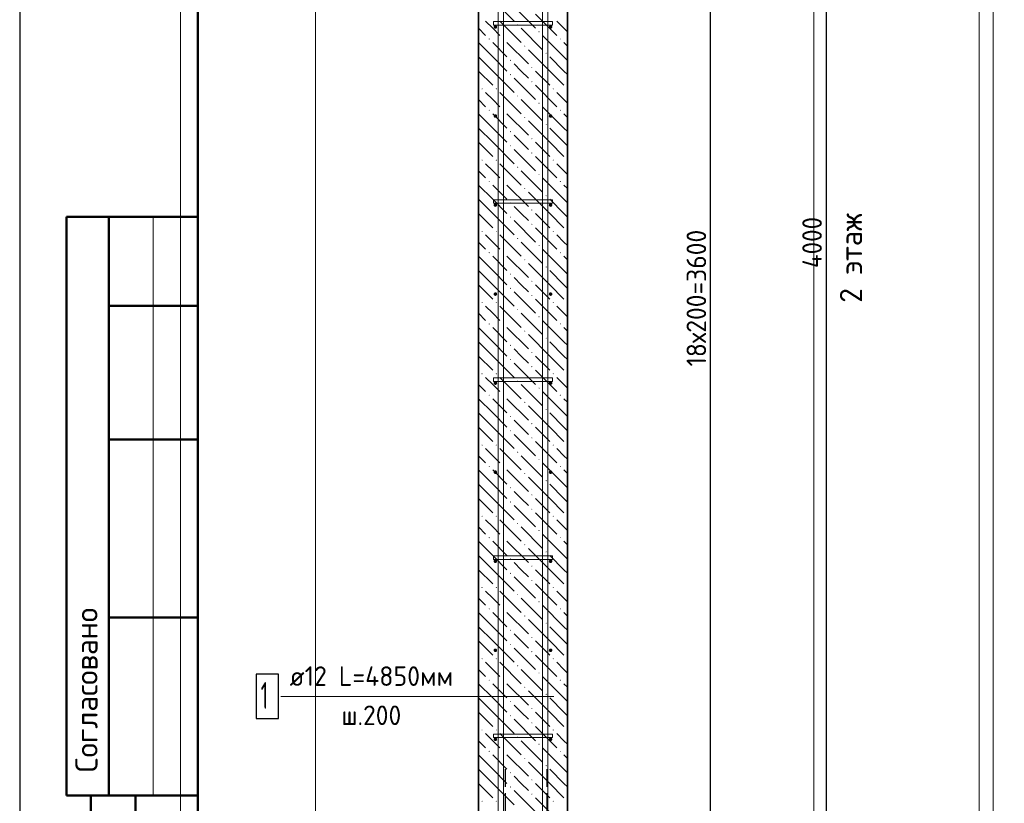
# Model space of a CAD drawing. Header units: millimetres. Extents: x 0 to 50400, y -12 to 35652.
# Tile 2 of 9: x 0 to 13277, y 10696 to 21256. Entities that reach past the tile are written whole.
import ezdxf

# ---------------------------------------------------------------- set-up
doc = ezdxf.new("R2010")
doc.units = ezdxf.units.MM
doc.linetypes.add('______2', pattern=[324, 240, -84])
for name, color, linetype, lineweight in [('Standard', 7, 'Continuous', 25), ('ЖБ Стена верхний уровень', 7, 'Continuous', 35), ('Заголовок чертежа', 7, 'Continuous', 25), ('Позиционная метка линия выноска', 7, 'Continuous', 13)]:
    doc.layers.add(name, color=color, linetype=linetype, lineweight=lineweight)
for name, color, linetype, true_color in [('Стена фоновая арматура У1', 7, '______2', 0xa0a0a0), ('Стена фоновая арматура Х1', 7, '______2', 0xa0a0a0), ('Стена фоновая затяжка С-обр.', 7, '______2', 0xa0a0a0)]:
    doc.layers.add(name, color=color, linetype=linetype, true_color=true_color)
doc.styles.add('ISOCPEUR', font='txt')

msp = doc.modelspace()

# ---------------------------------------------------------------- hatches: boundary and pattern name
at = {"layer": 'ЖБ Стена верхний уровень', "linetype": 'Continuous', "lineweight": 18, "transparency": 33554687}
for points in [[(6707, 21188), (6715, 21196), (6723, 21188), (6715, 21180)], [(6323, 20996), (6331, 21004), (6339, 20996), (6331, 20988)], [(6515, 20996), (6523, 21004), (6531, 20996), (6523, 20988)], [(6995, 21092), (7003, 21100), (7011, 21092), (7003, 21084)], [(7283, 20996), (7291, 21004), (7299, 20996), (7291, 20988)], [(6803, 20900), (6811, 20908), (6819, 20900), (6811, 20892)], [(6611, 20708), (6619, 20716), (6627, 20708), (6619, 20700)], [(7091, 20804), (7099, 20812), (7107, 20804), (7099, 20796)], [(6899, 20612), (6907, 20620), (6915, 20612), (6907, 20604)], [(6611, 20516), (6619, 20524), (6627, 20516), (6619, 20508)], [(6227, 20324), (6235, 20332), (6243, 20324), (6235, 20316)], [(6419, 20324), (6427, 20332), (6435, 20324), (6427, 20316)], [(6899, 20420), (6907, 20428), (6915, 20420), (6907, 20412)], [(7187, 20324), (7195, 20332), (7203, 20324), (7195, 20316)], [(7379, 20324), (7387, 20332), (7387, 20316)], [(6707, 20228), (6715, 20236), (6723, 20228), (6715, 20220)], [(6995, 20132), (7003, 20140), (7011, 20132), (7003, 20124)], [(6323, 20036), (6331, 20044), (6339, 20036), (6331, 20028)], [(6515, 20036), (6523, 20044), (6531, 20036), (6523, 20028)], [(6803, 19940), (6811, 19948), (6819, 19940), (6811, 19932)], [(7283, 20036), (7291, 20044), (7299, 20036), (7291, 20028)], [(7091, 19844), (7099, 19852), (7107, 19844), (7099, 19836)], [(6611, 19748), (6619, 19756), (6627, 19748), (6619, 19740)], [(6899, 19652), (6907, 19660), (6915, 19652), (6907, 19644)], [(6611, 19556), (6619, 19564), (6627, 19556), (6619, 19548)], [(6899, 19460), (6907, 19468), (6915, 19460), (6907, 19452)], [(6227, 19364), (6235, 19372), (6243, 19364), (6235, 19356)], [(6419, 19364), (6427, 19372), (6435, 19364), (6427, 19356)], [(6707, 19268), (6715, 19276), (6723, 19268), (6715, 19260)], [(7187, 19364), (7195, 19372), (7203, 19364), (7195, 19356)], [(7379, 19364), (7387, 19372), (7387, 19356)], [(6995, 19172), (7003, 19180), (7011, 19172), (7003, 19164)], [(6323, 19076), (6331, 19084), (6339, 19076), (6331, 19068)], [(6515, 19076), (6523, 19084), (6531, 19076), (6523, 19068)], [(6803, 18980), (6811, 18988), (6819, 18980), (6811, 18972)], [(7283, 19076), (7291, 19084), (7299, 19076), (7291, 19068)], [(7091, 18884), (7099, 18892), (7107, 18884), (7099, 18876)], [(6611, 18788), (6619, 18796), (6627, 18788), (6619, 18780)], [(6611, 18596), (6619, 18604), (6627, 18596), (6619, 18588)], [(6899, 18692), (6907, 18700), (6915, 18692), (6907, 18684)], [(6899, 18500), (6907, 18508), (6915, 18500), (6907, 18492)], [(6227, 18404), (6235, 18412), (6243, 18404), (6235, 18396)], [(6419, 18404), (6427, 18412), (6435, 18404), (6427, 18396)], [(7187, 18404), (7195, 18412), (7203, 18404), (7195, 18396)], [(7379, 18404), (7387, 18412), (7387, 18396)], [(6707, 18308), (6715, 18316), (6723, 18308), (6715, 18300)], [(6995, 18212), (7003, 18220), (7011, 18212), (7003, 18204)], [(6323, 18116), (6331, 18124), (6339, 18116), (6331, 18108)], [(6515, 18116), (6523, 18124), (6531, 18116), (6523, 18108)], [(7283, 18116), (7291, 18124), (7299, 18116), (7291, 18108)], [(6803, 18020), (6811, 18028), (6819, 18020), (6811, 18012)], [(7091, 17924), (7099, 17932), (7107, 17924), (7099, 17916)], [(6611, 17828), (6619, 17836), (6627, 17828), (6619, 17820)], [(6899, 17732), (6907, 17740), (6915, 17732), (6907, 17724)], [(6611, 17636), (6619, 17644), (6627, 17636), (6619, 17628)], [(6899, 17540), (6907, 17548), (6915, 17540), (6907, 17532)], [(6227, 17444), (6235, 17452), (6243, 17444), (6235, 17436)], [(6419, 17444), (6427, 17452), (6435, 17444), (6427, 17436)], [(7187, 17444), (7195, 17452), (7203, 17444), (7195, 17436)], [(7379, 17444), (7387, 17452), (7387, 17436)], [(6707, 17348), (6715, 17356), (6723, 17348), (6715, 17340)], [(6323, 17156), (6331, 17164), (6339, 17156), (6331, 17148)], [(6515, 17156), (6523, 17164), (6531, 17156), (6523, 17148)], [(6995, 17252), (7003, 17260), (7011, 17252), (7003, 17244)], [(7283, 17156), (7291, 17164), (7299, 17156), (7291, 17148)], [(6803, 17060), (6811, 17068), (6819, 17060), (6811, 17052)], [(6611, 16868), (6619, 16876), (6627, 16868), (6619, 16860)], [(7091, 16964), (7099, 16972), (7107, 16964), (7099, 16956)], [(6899, 16772), (6907, 16780), (6915, 16772), (6907, 16764)], [(6611, 16676), (6619, 16684), (6627, 16676), (6619, 16668)], [(6227, 16484), (6235, 16492), (6243, 16484), (6235, 16476)], [(6419, 16484), (6427, 16492), (6435, 16484), (6427, 16476)], [(6899, 16580), (6907, 16588), (6915, 16580), (6907, 16572)], [(7187, 16484), (7195, 16492), (7203, 16484), (7195, 16476)], [(7379, 16484), (7387, 16492), (7387, 16476)], [(6707, 16388), (6715, 16396), (6723, 16388), (6715, 16380)], [(6323, 16196), (6331, 16204), (6339, 16196), (6331, 16188)], [(6515, 16196), (6523, 16204), (6531, 16196), (6523, 16188)], [(6995, 16292), (7003, 16300), (7011, 16292), (7003, 16284)], [(7283, 16196), (7291, 16204), (7299, 16196), (7291, 16188)], [(6803, 16100), (6811, 16108), (6819, 16100), (6811, 16092)], [(7091, 16004), (7099, 16012), (7107, 16004), (7099, 15996)], [(6611, 15908), (6619, 15916), (6627, 15908), (6619, 15900)], [(6899, 15812), (6907, 15820), (6915, 15812), (6907, 15804)], [(6611, 15716), (6619, 15724), (6627, 15716), (6619, 15708)], [(6899, 15620), (6907, 15628), (6915, 15620), (6907, 15612)], [(6227, 15524), (6235, 15532), (6243, 15524), (6235, 15516)], [(6419, 15524), (6427, 15532), (6435, 15524), (6427, 15516)], [(6707, 15428), (6715, 15436), (6723, 15428), (6715, 15420)], [(7187, 15524), (7195, 15532), (7203, 15524), (7195, 15516)], [(7379, 15524), (7387, 15532), (7387, 15516)], [(6995, 15332), (7003, 15340), (7011, 15332), (7003, 15324)], [(6323, 15236), (6331, 15244), (6339, 15236), (6331, 15228)], [(6515, 15236), (6523, 15244), (6531, 15236), (6523, 15228)], [(6803, 15140), (6811, 15148), (6819, 15140), (6811, 15132)], [(7283, 15236), (7291, 15244), (7299, 15236), (7291, 15228)], [(7091, 15044), (7099, 15052), (7107, 15044), (7099, 15036)], [(6611, 14948), (6619, 14956), (6627, 14948), (6619, 14940)], [(6611, 14756), (6619, 14764), (6627, 14756), (6619, 14748)], [(6899, 14852), (6907, 14860), (6915, 14852), (6907, 14844)], [(6899, 14660), (6907, 14668), (6915, 14660), (6907, 14652)], [(6227, 14564), (6235, 14572), (6243, 14564), (6235, 14556)], [(6419, 14564), (6427, 14572), (6435, 14564), (6427, 14556)], [(6707, 14468), (6715, 14476), (6723, 14468), (6715, 14460)], [(7187, 14564), (7195, 14572), (7203, 14564), (7195, 14556)], [(7379, 14564), (7387, 14572), (7387, 14556)], [(6995, 14372), (7003, 14380), (7011, 14372), (7003, 14364)], [(6323, 14276), (6331, 14284), (6339, 14276), (6331, 14268)], [(6515, 14276), (6523, 14284), (6531, 14276), (6523, 14268)], [(7283, 14276), (7291, 14284), (7299, 14276), (7291, 14268)], [(6803, 14180), (6811, 14188), (6819, 14180), (6811, 14172)], [(7091, 14084), (7099, 14092), (7107, 14084), (7099, 14076)], [(6611, 13988), (6619, 13996), (6627, 13988), (6619, 13980)], [(6899, 13892), (6907, 13900), (6915, 13892), (6907, 13884)], [(6611, 13796), (6619, 13804), (6627, 13796), (6619, 13788)], [(6899, 13700), (6907, 13708), (6915, 13700), (6907, 13692)], [(6227, 13604), (6235, 13612), (6243, 13604), (6235, 13596)], [(6419, 13604), (6427, 13612), (6435, 13604), (6427, 13596)], [(7187, 13604), (7195, 13612), (7203, 13604), (7195, 13596)], [(7379, 13604), (7387, 13612), (7387, 13596)], [(6707, 13508), (6715, 13516), (6723, 13508), (6715, 13500)], [(6995, 13412), (7003, 13420), (7011, 13412), (7003, 13404)], [(6323, 13316), (6331, 13324), (6339, 13316), (6331, 13308)], [(6515, 13316), (6523, 13324), (6531, 13316), (6523, 13308)], [(7283, 13316), (7291, 13324), (7299, 13316), (7291, 13308)], [(6803, 13220), (6811, 13228), (6819, 13220), (6811, 13212)], [(6611, 13028), (6619, 13036), (6627, 13028), (6619, 13020)], [(7091, 13124), (7099, 13132), (7107, 13124), (7099, 13116)], [(6899, 12932), (6907, 12940), (6915, 12932), (6907, 12924)], [(6611, 12836), (6619, 12844), (6627, 12836), (6619, 12828)], [(6899, 12740), (6907, 12748), (6915, 12740), (6907, 12732)], [(6227, 12644), (6235, 12652), (6243, 12644), (6235, 12636)], [(6419, 12644), (6427, 12652), (6435, 12644), (6427, 12636)], [(7187, 12644), (7195, 12652), (7203, 12644), (7195, 12636)], [(7379, 12644), (7387, 12652), (7387, 12636)], [(6707, 12548), (6715, 12556), (6723, 12548), (6715, 12540)], [(6323, 12356), (6331, 12364), (6339, 12356), (6331, 12348)], [(6515, 12356), (6523, 12364), (6531, 12356), (6523, 12348)], [(6995, 12452), (7003, 12460), (7011, 12452), (7003, 12444)], [(7283, 12356), (7291, 12364), (7299, 12356), (7291, 12348)], [(6803, 12260), (6811, 12268), (6819, 12260), (6811, 12252)], [(7091, 12164), (7099, 12172), (7107, 12164), (7099, 12156)], [(6611, 12068), (6619, 12076), (6627, 12068), (6619, 12060)], [(6899, 11972), (6907, 11980), (6915, 11972), (6907, 11964)], [(6611, 11876), (6619, 11884), (6627, 11876), (6619, 11868)], [(6227, 11684), (6235, 11692), (6243, 11684), (6235, 11676)], [(6419, 11684), (6427, 11692), (6435, 11684), (6427, 11676)], [(6899, 11780), (6907, 11788), (6915, 11780), (6907, 11772)], [(7187, 11684), (7195, 11692), (7203, 11684), (7195, 11676)], [(7379, 11684), (7387, 11692), (7387, 11676)], [(6707, 11588), (6715, 11596), (6723, 11588), (6715, 11580)], [(6995, 11492), (7003, 11500), (7011, 11492), (7003, 11484)], [(6323, 11396), (6331, 11404), (6339, 11396), (6331, 11388)], [(6515, 11396), (6523, 11404), (6531, 11396), (6523, 11388)], [(6803, 11300), (6811, 11308), (6819, 11300), (6811, 11292)], [(7283, 11396), (7291, 11404), (7299, 11396), (7291, 11388)], [(7091, 11204), (7099, 11212), (7107, 11204), (7099, 11196)], [(6611, 11108), (6619, 11116), (6627, 11108), (6619, 11100)], [(6611, 10916), (6619, 10924), (6627, 10916), (6619, 10908)], [(6899, 11012), (6907, 11020), (6915, 11012), (6907, 11004)], [(6899, 10820), (6907, 10828), (6915, 10820), (6907, 10812)], [(6227, 10724), (6235, 10732), (6243, 10724), (6235, 10716)], [(6419, 10724), (6427, 10732), (6435, 10724), (6427, 10716)], [(7187, 10724), (7195, 10732), (7203, 10724), (7195, 10716)], [(7379, 10724), (7387, 10732), (7387, 10716)]]:
    msp.add_hatch(color=7, dxfattribs=at).paths.add_polyline_path(points, flags=16)
at = {"layer": 'Стена фоновая арматура У1', "linetype": 'Continuous', "lineweight": 13, "transparency": 33554687}
for points in [[(6439, 21158), (6437, 21168), (6432, 21175), (6424, 21181), (6415, 21182), (6406, 21181), (6398, 21175), (6393, 21168), (6391, 21158), (6393, 21149), (6398, 21141), (6406, 21136), (6415, 21134), (6424, 21136), (6432, 21141), (6437, 21149)], [(7183, 21158), (7181, 21168), (7176, 21175), (7168, 21181), (7159, 21182), (7150, 21181), (7142, 21175), (7137, 21168), (7135, 21158), (7137, 21149), (7142, 21141), (7150, 21136), (7159, 21134), (7168, 21136), (7176, 21141), (7181, 21149)], [(6439, 19958), (6437, 19968), (6432, 19975), (6424, 19981), (6415, 19982), (6406, 19981), (6398, 19975), (6393, 19968), (6391, 19958), (6393, 19949), (6398, 19941), (6406, 19936), (6415, 19934), (6424, 19936), (6432, 19941), (6437, 19949)], [(7183, 19958), (7181, 19968), (7176, 19975), (7168, 19981), (7159, 19982), (7150, 19981), (7142, 19975), (7137, 19968), (7135, 19958), (7137, 19949), (7142, 19941), (7150, 19936), (7159, 19934), (7168, 19936), (7176, 19941), (7181, 19949)], [(6439, 18758), (6437, 18768), (6432, 18775), (6424, 18781), (6415, 18782), (6406, 18781), (6398, 18775), (6393, 18768), (6391, 18758), (6393, 18749), (6398, 18741), (6406, 18736), (6415, 18734), (6424, 18736), (6432, 18741), (6437, 18749)], [(7183, 18758), (7181, 18768), (7176, 18775), (7168, 18781), (7159, 18782), (7150, 18781), (7142, 18775), (7137, 18768), (7135, 18758), (7137, 18749), (7142, 18741), (7150, 18736), (7159, 18734), (7168, 18736), (7176, 18741), (7181, 18749)], [(6439, 17558), (6437, 17568), (6432, 17575), (6424, 17581), (6415, 17582), (6406, 17581), (6398, 17575), (6393, 17568), (6391, 17558), (6393, 17549), (6398, 17541), (6406, 17536), (6415, 17534), (6424, 17536), (6432, 17541), (6437, 17549)], [(7183, 17558), (7181, 17568), (7176, 17575), (7168, 17581), (7159, 17582), (7150, 17581), (7142, 17575), (7137, 17568), (7135, 17558), (7137, 17549), (7142, 17541), (7150, 17536), (7159, 17534), (7168, 17536), (7176, 17541), (7181, 17549)], [(6439, 16358), (6437, 16368), (6432, 16375), (6424, 16381), (6415, 16382), (6406, 16381), (6398, 16375), (6393, 16368), (6391, 16358), (6393, 16349), (6398, 16341), (6406, 16336), (6415, 16334), (6424, 16336), (6432, 16341), (6437, 16349)], [(7183, 16358), (7181, 16368), (7176, 16375), (7168, 16381), (7159, 16382), (7150, 16381), (7142, 16375), (7137, 16368), (7135, 16358), (7137, 16349), (7142, 16341), (7150, 16336), (7159, 16334), (7168, 16336), (7176, 16341), (7181, 16349)], [(6439, 15158), (6437, 15168), (6432, 15175), (6424, 15181), (6415, 15182), (6406, 15181), (6398, 15175), (6393, 15168), (6391, 15158), (6393, 15149), (6398, 15141), (6406, 15136), (6415, 15134), (6424, 15136), (6432, 15141), (6437, 15149)], [(7183, 15158), (7181, 15168), (7176, 15175), (7168, 15181), (7159, 15182), (7150, 15181), (7142, 15175), (7137, 15168), (7135, 15158), (7137, 15149), (7142, 15141), (7150, 15136), (7159, 15134), (7168, 15136), (7176, 15141), (7181, 15149)], [(6439, 13958), (6437, 13968), (6432, 13975), (6424, 13981), (6415, 13982), (6406, 13981), (6398, 13975), (6393, 13968), (6391, 13958), (6393, 13949), (6398, 13941), (6406, 13936), (6415, 13934), (6424, 13936), (6432, 13941), (6437, 13949)], [(7183, 13958), (7181, 13968), (7176, 13975), (7168, 13981), (7159, 13982), (7150, 13981), (7142, 13975), (7137, 13968), (7135, 13958), (7137, 13949), (7142, 13941), (7150, 13936), (7159, 13934), (7168, 13936), (7176, 13941), (7181, 13949)], [(6439, 12758), (6437, 12768), (6432, 12775), (6424, 12781), (6415, 12782), (6406, 12781), (6398, 12775), (6393, 12768), (6391, 12758), (6393, 12749), (6398, 12741), (6406, 12736), (6415, 12734), (6424, 12736), (6432, 12741), (6437, 12749)], [(7183, 12758), (7181, 12768), (7176, 12775), (7168, 12781), (7159, 12782), (7150, 12781), (7142, 12775), (7137, 12768), (7135, 12758), (7137, 12749), (7142, 12741), (7150, 12736), (7159, 12734), (7168, 12736), (7176, 12741), (7181, 12749)], [(6439, 11558), (6437, 11568), (6432, 11575), (6424, 11581), (6415, 11582), (6406, 11581), (6398, 11575), (6393, 11568), (6391, 11558), (6393, 11549), (6398, 11541), (6406, 11536), (6415, 11534), (6424, 11536), (6432, 11541), (6437, 11549)], [(7183, 11558), (7181, 11568), (7176, 11575), (7168, 11581), (7159, 11582), (7150, 11581), (7142, 11575), (7137, 11568), (7135, 11558), (7137, 11549), (7142, 11541), (7150, 11536), (7159, 11534), (7168, 11536), (7176, 11541), (7181, 11549)]]:
    msp.add_hatch(color=7, dxfattribs=at).paths.add_polyline_path(points)

# ---------------------------------------------------------------- linework, layer by layer
at = {"layer": 'Standard', "color": 7, "linetype": 'Continuous', "lineweight": 13, "transparency": 33554687}
for p, q in [((2170, 35652), (2170, -12)), ((12940, -12), (12940, 35652)), ((13125, 35652), (13125, -12)), ((1800, 18600), (1800, 10800))]:
    msp.add_line(p, q, dxfattribs=at)
at = {"layer": 'Standard', "color": 7, "linetype": 'Continuous', "lineweight": 25, "transparency": 33554687}
msp.add_line((2400, 35040), (2400, 1270), dxfattribs=at)
at = {"layer": 'Standard', "color": 7, "linetype": 'Continuous', "lineweight": -3, "transparency": 33554687}
for p, q in [((10877, 30278), (10877, 6278)), ((9317, 6761), (9317, 28358))]:
    msp.add_line(p, q, dxfattribs=at)
at = {"layer": 'Standard', "color": 7, "linetype": 'Continuous', "lineweight": 50, "transparency": 33554687}
for p, q in [((7, 18600), (0, 18600)), ((2400, 18600), (632, 18600)), ((632, 18600), (632, 10800)), ((632, 18600), (632, 10800)), ((1200, 18600), (1200, 10800)), ((2400, 17400), (1200, 17400)), ((2400, 15600), (1200, 15600)), ((2400, 13200), (1200, 13200)), ((0, 10800), (7, 10800)), ((632, 10800), (2400, 10800)), ((960, 600), (960, 10800)), ((960, 600), (960, 10800)), ((1560, 600), (1560, 10800))]:
    msp.add_line(p, q, dxfattribs=at)
at = {"layer": 'Standard', "color": 7, "linetype": 'Continuous', "lineweight": 25, "transparency": 33554687}
msp.add_lwpolyline([(0, 0), (50400, 0), (50400, 35640), (0, 35640), (0, 0)], close=True, dxfattribs=at)
at = {"layer": 'Standard', "color": 7, "linetype": 'Continuous', "lineweight": 50, "transparency": 33554687}
msp.add_lwpolyline([(2400, 35040), (49800, 35040), (49800, 600), (2400, 600), (2400, 35040)], close=True, dxfattribs=at)
at = {"layer": 'Standard', "color": 254, "linetype": 'Continuous', "lineweight": 13, "true_color": 0xc4c4ff, "transparency": 33554687}
msp.add_lwpolyline([(3988, 3357), (10708, 3357), (10708, 33150), (3988, 33150), (3988, 3357)], dxfattribs=at)
at = {"layer": 'ЖБ Стена верхний уровень', "color": 7, "linetype": 'Continuous', "lineweight": 35, "transparency": 33554687}
for p, q in [((6187, 30278), (6187, 6278)), ((7387, 6278), (7387, 30278))]:
    msp.add_line(p, q, dxfattribs=at)
at = {"layer": 'ЖБ Стена верхний уровень', "color": 9, "linetype": 'Continuous', "lineweight": 18, "true_color": 0xc7c7c7, "transparency": 33554687}
for p, q in [((6379, 21524), (6667, 21236)), ((6667, 21428), (6955, 21140)), ((6955, 21332), (7243, 21044)), ((6187, 21140), (6283, 21044)), ((6379, 21140), (6283, 21236)), ((6475, 21044), (6379, 21140)), ((6475, 21236), (6763, 20948)), ((6763, 21140), (7051, 20852)), ((7339, 21140), (7243, 21236)), ((7387, 21092), (7339, 21140)), ((7339, 20756), (7051, 21044)), ((6379, 20756), (6187, 20948)), ((6379, 20948), (6571, 20756)), ((6571, 20948), (6859, 20660)), ((7147, 20564), (6859, 20852)), ((7339, 20948), (7387, 20900)), ((6187, 20756), (6379, 20564)), ((6379, 20756), (6571, 20564)), ((7147, 20756), (7339, 20564)), ((7339, 20756), (7387, 20708)), ((6763, 20564), (6667, 20660)), ((6187, 20564), (6187, 20564)), ((6187, 20564), (6379, 20372)), ((6379, 20564), (6667, 20276)), ((6667, 20468), (6955, 20180)), ((6859, 20468), (6763, 20564)), ((6955, 20564), (7147, 20372)), ((7147, 20564), (7339, 20372)), ((7339, 20564), (7387, 20516)), ((6187, 20372), (6187, 20372)), ((6955, 20372), (7243, 20084)), ((6379, 20180), (6283, 20276)), ((6475, 20276), (6763, 19988)), ((7339, 20180), (7243, 20276)), ((6187, 20180), (6283, 20084)), ((6475, 20084), (6379, 20180)), ((6763, 20180), (7051, 19892)), ((7339, 19796), (7051, 20084)), ((7387, 20132), (7339, 20180)), ((6379, 19796), (6187, 19988)), ((6379, 19988), (6571, 19796)), ((6571, 19988), (6859, 19700)), ((7339, 19988), (7387, 19940)), ((6187, 19796), (6379, 19604)), ((6379, 19796), (6571, 19604)), ((7147, 19604), (6859, 19892)), ((7147, 19796), (7339, 19604)), ((7339, 19796), (7387, 19748)), ((6763, 19604), (6667, 19700)), ((6187, 19604), (6187, 19604)), ((6187, 19604), (6379, 19412)), ((6379, 19604), (6667, 19316)), ((6859, 19508), (6763, 19604)), ((6955, 19604), (7147, 19412)), ((7147, 19604), (7339, 19412)), ((7339, 19604), (7387, 19556)), ((6187, 19412), (6187, 19412)), ((6667, 19508), (6955, 19220)), ((6955, 19412), (7243, 19124)), ((6379, 19220), (6283, 19316)), ((6475, 19316), (6763, 19028)), ((7339, 19220), (7243, 19316)), ((6187, 19220), (6283, 19124)), ((6475, 19124), (6379, 19220)), ((6763, 19220), (7051, 18932)), ((7339, 18836), (7051, 19124)), ((7387, 19172), (7339, 19220)), ((6379, 18836), (6187, 19028)), ((6379, 19028), (6571, 18836)), ((6571, 19028), (6859, 18740)), ((7339, 19028), (7387, 18980)), ((7147, 18644), (6859, 18932)), ((6187, 18836), (6379, 18644)), ((6379, 18836), (6571, 18644)), ((6763, 18644), (6667, 18740)), ((7147, 18836), (7339, 18644)), ((7339, 18836), (7387, 18788)), ((6187, 18644), (6187, 18644)), ((6187, 18644), (6379, 18452)), ((6379, 18644), (6667, 18356)), ((6859, 18548), (6763, 18644)), ((6955, 18644), (7147, 18452)), ((7147, 18644), (7339, 18452)), ((7339, 18644), (7387, 18596)), ((6667, 18548), (6955, 18260)), ((6187, 18452), (6187, 18452)), ((6379, 18260), (6283, 18356)), ((6475, 18356), (6763, 18068)), ((6955, 18452), (7243, 18164)), ((7339, 18260), (7243, 18356)), ((6187, 18260), (6283, 18164)), ((6475, 18164), (6379, 18260)), ((6763, 18260), (7051, 17972)), ((7387, 18212), (7339, 18260)), ((6379, 17876), (6187, 18068)), ((6379, 18068), (6571, 17876)), ((6571, 18068), (6859, 17780)), ((7339, 17876), (7051, 18164)), ((7339, 18068), (7387, 18020)), ((7147, 17684), (6859, 17972)), ((6187, 17876), (6379, 17684)), ((6379, 17876), (6571, 17684)), ((7147, 17876), (7339, 17684)), ((7339, 17876), (7387, 17828)), ((6187, 17684), (6187, 17684)), ((6187, 17684), (6379, 17492)), ((6379, 17684), (6667, 17396)), ((6763, 17684), (6667, 17780)), ((6859, 17588), (6763, 17684)), ((6955, 17684), (7147, 17492)), ((7147, 17684), (7339, 17492)), ((7339, 17684), (7387, 17636)), ((6667, 17588), (6955, 17300)), ((6187, 17492), (6187, 17492)), ((6379, 17300), (6283, 17396)), ((6475, 17396), (6763, 17108)), ((6955, 17492), (7243, 17204)), ((7339, 17300), (7243, 17396)), ((6187, 17300), (6283, 17204)), ((6475, 17204), (6379, 17300)), ((6763, 17300), (7051, 17012)), ((7387, 17252), (7339, 17300)), ((7339, 16916), (7051, 17204)), ((6379, 16916), (6187, 17108)), ((6379, 17108), (6571, 16916)), ((6571, 17108), (6859, 16820)), ((7147, 16724), (6859, 17012)), ((7339, 17108), (7387, 17060)), ((6187, 16916), (6379, 16724)), ((6379, 16916), (6571, 16724)), ((7147, 16916), (7339, 16724)), ((7339, 16916), (7387, 16868)), ((6763, 16724), (6667, 16820)), ((6187, 16724), (6187, 16724)), ((6187, 16724), (6379, 16532)), ((6379, 16724), (6667, 16436)), ((6667, 16628), (6955, 16340)), ((6859, 16628), (6763, 16724)), ((6955, 16724), (7147, 16532)), ((7147, 16724), (7339, 16532)), ((7339, 16724), (7387, 16676)), ((6187, 16532), (6187, 16532)), ((6955, 16532), (7243, 16244)), ((6187, 16340), (6283, 16244)), ((6379, 16340), (6283, 16436)), ((6475, 16244), (6379, 16340)), ((6475, 16436), (6763, 16148)), ((6763, 16340), (7051, 16052)), ((7339, 16340), (7243, 16436)), ((7387, 16292), (7339, 16340)), ((7339, 15956), (7051, 16244)), ((6379, 15956), (6187, 16148)), ((6379, 16148), (6571, 15956)), ((6571, 16148), (6859, 15860)), ((7339, 16148), (7387, 16100)), ((6187, 15956), (6379, 15764)), ((6379, 15956), (6571, 15764)), ((7147, 15764), (6859, 16052)), ((7147, 15956), (7339, 15764)), ((7339, 15956), (7387, 15908)), ((6763, 15764), (6667, 15860)), ((6187, 15764), (6187, 15764)), ((6187, 15764), (6379, 15572)), ((6379, 15764), (6667, 15476)), ((6667, 15668), (6955, 15380)), ((6859, 15668), (6763, 15764)), ((6955, 15764), (7147, 15572)), ((7147, 15764), (7339, 15572)), ((7339, 15764), (7387, 15716)), ((6187, 15572), (6187, 15572)), ((6955, 15572), (7243, 15284)), ((6379, 15380), (6283, 15476)), ((6475, 15476), (6763, 15188)), ((7339, 15380), (7243, 15476)), ((6187, 15380), (6283, 15284)), ((6475, 15284), (6379, 15380)), ((6763, 15380), (7051, 15092)), ((7339, 14996), (7051, 15284)), ((7387, 15332), (7339, 15380)), ((6379, 14996), (6187, 15188)), ((6379, 15188), (6571, 14996)), ((6571, 15188), (6859, 14900)), ((7339, 15188), (7387, 15140)), ((7147, 14804), (6859, 15092)), ((6187, 14996), (6379, 14804)), ((6379, 14996), (6571, 14804)), ((6763, 14804), (6667, 14900)), ((7147, 14996), (7339, 14804)), ((7339, 14996), (7387, 14948)), ((6187, 14804), (6187, 14804)), ((6187, 14804), (6379, 14612)), ((6379, 14804), (6667, 14516)), ((6859, 14708), (6763, 14804)), ((6955, 14804), (7147, 14612)), ((7147, 14804), (7339, 14612)), ((7339, 14804), (7387, 14756)), ((6187, 14612), (6187, 14612)), ((6667, 14708), (6955, 14420)), ((6955, 14612), (7243, 14324)), ((6379, 14420), (6283, 14516)), ((6475, 14516), (6763, 14228)), ((7339, 14420), (7243, 14516)), ((6187, 14420), (6283, 14324)), ((6475, 14324), (6379, 14420)), ((6763, 14420), (7051, 14132)), ((7387, 14372), (7339, 14420)), ((6379, 14036), (6187, 14228)), ((6379, 14228), (6571, 14036)), ((6571, 14228), (6859, 13940)), ((7339, 14036), (7051, 14324)), ((7339, 14228), (7387, 14180)), ((7147, 13844), (6859, 14132)), ((6187, 14036), (6379, 13844)), ((6379, 14036), (6571, 13844)), ((7147, 14036), (7339, 13844)), ((7339, 14036), (7387, 13988)), ((6187, 13844), (6187, 13844)), ((6187, 13844), (6379, 13652)), ((6379, 13844), (6667, 13556)), ((6763, 13844), (6667, 13940)), ((6859, 13748), (6763, 13844)), ((6955, 13844), (7147, 13652)), ((7147, 13844), (7339, 13652)), ((7339, 13844), (7387, 13796)), ((6667, 13748), (6955, 13460)), ((6187, 13652), (6187, 13652)), ((6379, 13460), (6283, 13556)), ((6475, 13556), (6763, 13268)), ((6955, 13652), (7243, 13364)), ((7339, 13460), (7243, 13556)), ((6187, 13460), (6283, 13364)), ((6475, 13364), (6379, 13460)), ((6763, 13460), (7051, 13172)), ((7387, 13412), (7339, 13460)), ((7339, 13076), (7051, 13364)), ((6379, 13076), (6187, 13268)), ((6379, 13268), (6571, 13076)), ((6571, 13268), (6859, 12980)), ((7147, 12884), (6859, 13172)), ((7339, 13268), (7387, 13220)), ((6187, 13076), (6379, 12884)), ((6379, 13076), (6571, 12884)), ((7147, 13076), (7339, 12884)), ((7339, 13076), (7387, 13028)), ((6187, 12884), (6187, 12884)), ((6187, 12884), (6379, 12692)), ((6379, 12884), (6667, 12596)), ((6763, 12884), (6667, 12980)), ((6859, 12788), (6763, 12884)), ((6955, 12884), (7147, 12692)), ((7147, 12884), (7339, 12692)), ((7339, 12884), (7387, 12836)), ((6667, 12788), (6955, 12500)), ((6187, 12692), (6187, 12692)), ((6955, 12692), (7243, 12404)), ((6187, 12500), (6283, 12404)), ((6379, 12500), (6283, 12596)), ((6475, 12404), (6379, 12500)), ((6475, 12596), (6763, 12308)), ((6763, 12500), (7051, 12212)), ((7339, 12500), (7243, 12596)), ((7387, 12452), (7339, 12500)), ((7339, 12116), (7051, 12404)), ((6379, 12116), (6187, 12308)), ((6379, 12308), (6571, 12116)), ((6571, 12308), (6859, 12020)), ((7339, 12308), (7387, 12260)), ((6187, 12116), (6379, 11924)), ((6379, 12116), (6571, 11924)), ((7147, 11924), (6859, 12212)), ((7147, 12116), (7339, 11924)), ((7339, 12116), (7387, 12068)), ((6763, 11924), (6667, 12020)), ((6187, 11924), (6187, 11924)), ((6187, 11924), (6379, 11732)), ((6379, 11924), (6667, 11636)), ((6667, 11828), (6955, 11540)), ((6859, 11828), (6763, 11924)), ((6955, 11924), (7147, 11732)), ((7147, 11924), (7339, 11732)), ((7339, 11924), (7387, 11876)), ((6187, 11732), (6187, 11732)), ((6955, 11732), (7243, 11444)), ((6379, 11540), (6283, 11636)), ((6475, 11636), (6763, 11348)), ((7339, 11540), (7243, 11636)), ((6187, 11540), (6283, 11444)), ((6475, 11444), (6379, 11540)), ((6763, 11540), (7051, 11252)), ((7339, 11156), (7051, 11444)), ((7387, 11492), (7339, 11540)), ((6379, 11156), (6187, 11348)), ((6379, 11348), (6571, 11156)), ((6571, 11348), (6859, 11060)), ((7339, 11348), (7387, 11300)), ((6187, 11156), (6379, 10964)), ((6379, 11156), (6571, 10964)), ((7147, 10964), (6859, 11252)), ((7147, 11156), (7339, 10964)), ((7339, 11156), (7387, 11108)), ((6763, 10964), (6667, 11060)), ((6187, 10964), (6187, 10964)), ((6187, 10964), (6379, 10772)), ((6379, 10964), (6667, 10676)), ((6859, 10868), (6763, 10964)), ((6955, 10964), (7147, 10772)), ((7147, 10964), (7339, 10772)), ((7339, 10964), (7387, 10916)), ((6187, 10772), (6187, 10772)), ((6667, 10868), (6955, 10580)), ((6955, 10772), (7243, 10484))]:
    msp.add_line(p, q, dxfattribs=at)
at = {"layer": 'Позиционная метка линия выноска', "color": 7, "linetype": 'Continuous', "lineweight": 13, "transparency": 33554687}
msp.add_line((3520, 12137), (7201, 12137), dxfattribs=at)
at = {"layer": 'Позиционная метка линия выноска', "color": 253, "linetype": '______2', "lineweight": 25, "true_color": 0xa0a0a0, "transparency": 33554687}
for p, q in [((6547, 11157), (6547, 3957)), ((7110, 11157), (7110, 3957))]:
    msp.add_line(p, q, dxfattribs=at)
at = {"layer": 'Стена фоновая арматура Х1', "color": 7, "linetype": 'Continuous', "lineweight": 18, "transparency": 33554687}
for points in [[(6451, 6278), (6451, 30860), (6457, 30904), (6472, 30950), (6496, 30992), (6525, 31027), (6560, 31056), (6602, 31079), (6647, 31094), (6691, 31100), (10144, 31100), (10144, 31028), (6696, 31028), (6664, 31024), (6631, 31013), (6601, 30996), (6576, 30976), (6556, 30951), (6539, 30921), (6528, 30888), (6523, 30855), (6523, 6278), (6451, 6278)], [(7051, 6278), (7051, 30788), (7057, 30832), (7072, 30878), (7096, 30920), (7125, 30955), (7160, 30984), (7202, 31007), (7247, 31022), (7291, 31028), (10144, 31028), (10144, 30956), (7296, 30956), (7264, 30952), (7231, 30941), (7201, 30924), (7176, 30904), (7156, 30879), (7139, 30849), (7128, 30816), (7123, 30783), (7123, 6278), (7051, 6278)]]:
    msp.add_lwpolyline(points, dxfattribs=at)
at = {"layer": 'Стена фоновая арматура Х1', "color": 7, "linetype": 'Continuous', "lineweight": 25, "transparency": 33554687}
msp.add_lwpolyline([(3190, 11837), (3490, 11837), (3490, 12437), (3190, 12437), (3190, 11837)], dxfattribs=at)
at = {"layer": 'Стена фоновая затяжка С-обр.', "color": 98, "linetype": 'Continuous', "lineweight": 13, "true_color": 0x005000, "transparency": 33554687}
for points in [[(6388, 21230), (7186, 21230), (7186, 21182), (6388, 21182), (6388, 21230)], [(6388, 18830), (7186, 18830), (7186, 18782), (6388, 18782), (6388, 18830)], [(6388, 16430), (7186, 16430), (7186, 16382), (6388, 16382), (6388, 16430)], [(6388, 14030), (7186, 14030), (7186, 13982), (6388, 13982), (6388, 14030)], [(6388, 11630), (7186, 11630), (7186, 11582), (6388, 11582), (6388, 11630)]]:
    msp.add_lwpolyline(points, dxfattribs=at)

# ---------------------------------------------------------------- texts
at = {"layer": 'Standard', "color": 7, "linetype": 'Continuous', "lineweight": 25, "transparency": 33554687, "char_height": 264, "attachment_point": 7, "rotation": 90, "style": 'ISOCPEUR'}
for s, insert, width in [('\\W0.95;18х200=3600', (9257, 16583), 2103.76), ('\\W0.93;4000', (10817, 17909), 888.46)]:
    msp.add_mtext(s, dxfattribs=dict(at, insert=insert, width=width))
at = {"layer": 'Standard', "color": 7, "linetype": 'Continuous', "lineweight": 50, "transparency": 33554687, "insert": (1050, 11114), "char_height": 300, "width": 2486.25, "attachment_point": 7, "rotation": 90, "style": 'ISOCPEUR'}
msp.add_mtext('\\A1;{\\fISOCPEUR|i0|b0;\\H300.000000;\\W1.000000;\\C7;Согласовано}\\P', dxfattribs=at)
at = {"layer": 'Заголовок чертежа', "color": 7, "linetype": 'Continuous', "lineweight": 25, "transparency": 33554687, "insert": (11360, 17442), "char_height": 300, "width": 1523.2, "attachment_point": 7, "rotation": 90, "style": 'ISOCPEUR'}
msp.add_mtext('\\W0.96;2 этаж', dxfattribs=at)
at = {"layer": 'Стена фоновая арматура Х1', "color": 7, "linetype": 'Continuous', "lineweight": 13, "transparency": 33554687, "attachment_point": 7, "style": 'ISOCPEUR'}
for s, insert, char_height, width in [('\\W0.96;ø12 L=4850мм ', (3640, 12278), 264, 2554.12), ('\\W0.56;1', (3250, 11969), 360, 279.99), ('\\W0.95;ш.200 ', (4339, 11750), 264, 1154.56)]:
    msp.add_mtext(s, dxfattribs=dict(at, insert=insert, char_height=char_height, width=width))

doc.saveas('drawing.dxf')
